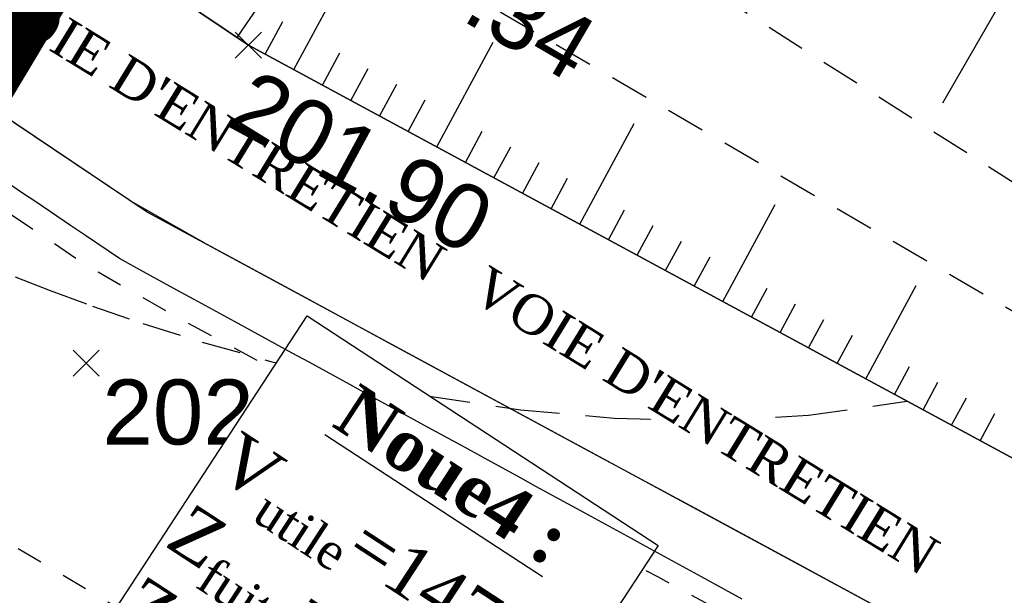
# Model space of a CAD drawing. Extents: x 1616800 to 1632437, y 2248456 to 2251974.
# Tile 165 of 256: x 1617863 to 1617879, y 2251592 to 2251601. Entities that reach past the tile are written whole.
import ezdxf
from ezdxf.enums import TextEntityAlignment as Align

# ---------------------------------------------------------------- set-up
doc = ezdxf.new("R2010")
doc.units = 0
doc.header["$LTSCALE"] = 2
doc.header["$PDMODE"] = 3
doc.header["$PDSIZE"] = 0.2
for name, pattern in [('CACHEx2', [0.75, 0.5, -0.25]), ('FOSSE', [0.5, 0.3, -0.2]), ('Grille', [0.4, 0.2, -0.2])]:
    doc.linetypes.add(name, pattern=pattern)
doc.layers.get('0').update_dxf_attribs({"linetype": 'CONTINUOUS'})
for name, color, linetype in [('0000-PAP-PROFIL EN TRAVERS DE PRINCIPE', 7, 'CONTINUOUS'), ('0000-VALORIS-NOUE DERIV BASSIN', 7, 'CONTINUOUS'), ('0000-VALORIS-NOUE DERIV BASSIN EAU MAX RETENTION', 140, 'CONTINUOUS'), ('0000-VALORIS-NOUE DERIV BASSIN TEXTE ET COTES', 1, 'CONTINUOUS'), ('X-PTS TOPO-TEXTE TOPOALT', 8, 'CONTINUOUS'), ('X-PTS TOPO-TOPOPOINT', 8, 'CONTINUOUS'), ('Y-FDP TOPO-CN_1_00', 8, 'FOSSE'), ('Y-FDP TOPO-TOP_AXE_FOSSE', 8, 'CONTINUOUS'), ('Y-FDP TOPO-TOP_BARBULE', 8, 'CONTINUOUS'), ('Y-FDP TOPO-TOP_TALUS', 8, 'CONTINUOUS')]:
    doc.layers.add(name, color=color, linetype=linetype)
doc.styles.get("Standard").update_dxf_attribs({"font": 'arial.ttf'})
doc.styles.add('TIME', font='times.ttf')

# ---------------------------------------------------------------- blocks, each defined once
blk = doc.blocks.new('TCPOINT_C')
at = {"color": 0}
blk.add_point((0, 0), dxfattribs=at)
at = {"layer": 'X-PTS TOPO-TEXTE TOPOALT'}
blk.add_attdef('ALT', text='', height=0.75, dxfattribs=at).set_placement((0.5, 0.09), align=Align.MIDDLE_LEFT)
blk = doc.blocks.new('TCPOINT')
at = {"color": 0}
blk.add_point((0, 0), dxfattribs=at)
at = {"layer": 'X-PTS TOPO-TEXTE TOPOALT'}
blk.add_attdef('ALT', text='', height=0.75, dxfattribs=at).set_placement((0.25, -0.25), align=Align.TOP_LEFT)

msp = doc.modelspace()

# ---------------------------------------------------------------- linework, layer by layer
at = {"layer": 'Y-FDP TOPO-TOP_BARBULE'}
for p, q in [((1617878.467, 2251601.4122), (1617877.5844, 2251599.8823)), ((1617872.0075, 2251598.0217), (1617872.8455, 2251599.5728)), ((1617870.2479, 2251598.9724), (1617870.5068, 2251599.4516)), ((1617870.6878, 2251598.7347), (1617870.9448, 2251599.2104)), ((1617871.1277, 2251598.497), (1617871.3829, 2251598.9693)), ((1617871.5676, 2251598.2594), (1617871.8209, 2251598.7282)), ((1617874.207, 2251596.8333), (1617875.0139, 2251598.3268)), ((1617872.4474, 2251597.784), (1617872.6969, 2251598.2459)), ((1617872.8873, 2251597.5463), (1617873.135, 2251598.0048)), ((1617873.3272, 2251597.3087), (1617873.573, 2251597.7636)), ((1617873.7671, 2251597.071), (1617874.011, 2251597.5225)), ((1617874.6469, 2251596.5957), (1617874.8871, 2251597.0402)), ((1617876.4065, 2251595.645), (1617877.1822, 2251597.0807)), ((1617875.0868, 2251596.358), (1617875.3251, 2251596.7991)), ((1617875.5267, 2251596.1203), (1617875.7632, 2251596.558)), ((1617875.9666, 2251595.8826), (1617876.2012, 2251596.3168)), ((1617876.8464, 2251595.4073), (1617877.0772, 2251595.8346)), ((1617877.2863, 2251595.1696), (1617877.5153, 2251595.5934)), ((1617877.7262, 2251594.932), (1617877.9533, 2251595.3523)), ((1617878.1661, 2251594.6943), (1617878.3913, 2251595.1112))]:
    msp.add_line(p, q, dxfattribs=at)

# ---------------------------------------------------------------- block references
at = {"layer": 'X-PTS TOPO-TOPOPOINT'}
ref = msp.add_blockref('TCPOINT', (1617864.4136, 2251595.886, 202.01), dxfattribs=at)
ref.add_attrib('ALT', '202.01', dxfattribs={"layer": 'X-PTS TOPO-TEXTE TOPOALT', "height": 1, "rotation": 0}).set_placement((1617864.6636, 2251595.636, 202.01), align=Align.TOP_LEFT)

# ---------------------------------------------------------------- texts
at = {"layer": '0000-VALORIS-NOUE DERIV BASSIN TEXTE ET COTES', "insert": (1617866.3465, 2251599.5028), "char_height": 0.6, "attachment_point": 5, "rotation": 328.43463, "style": 'TIME', "bg_fill": 3, "box_fill_scale": 1.2, "bg_fill_color": 256, "bg_fill_transparency": 0}
msp.add_mtext_dynamic_manual_height_columns("\\A1;VOIE D'ENTRETIEN", width=8.031226, gutter_width=10, heights=[0], dxfattribs=at)

# ---------------------------------------------------------------- next in the draw order: linework, layer by layer
at = {"layer": '0000-PAP-PROFIL EN TRAVERS DE PRINCIPE', "color": 1, "linetype": 'CACHEx2', "const_width": 1, "flags": 128}
msp.add_lwpolyline([(1617870.0788, 2251612.2893), (1617847.2102, 2251574.1296)], dxfattribs=at)
at = {"layer": '0000-VALORIS-NOUE DERIV BASSIN', "linetype": 'Grille', "flags": 128}
for points in [[(1617912.2603, 2251568.7042), (1617912.049, 2251568.8281), (1617910.8052, 2251569.5574), (1617909.5613, 2251570.2866), (1617908.4053, 2251570.9647), (1617907.2496, 2251571.6432), (1617905.7857, 2251572.5889), (1617904.3222, 2251573.5351), (1617903.0932, 2251574.3299), (1617901.5306, 2251575.3405), (1617900.1938, 2251576.205), (1617898.8571, 2251577.0695), (1617897.5203, 2251577.934), (1617896.1835, 2251578.7985), (1617894.6322, 2251579.8018), (1617893.0809, 2251580.805), (1617891.6289, 2251581.6926), (1617890.0824, 2251582.6363), (1617888.5359, 2251583.58), (1617886.9894, 2251584.5237), (1617885.443, 2251585.4674), (1617883.8965, 2251586.4111), (1617882.35, 2251587.3548), (1617880.8035, 2251588.2985), (1617879.257, 2251589.2422), (1617877.8926, 2251590.0683), (1617876.3302, 2251590.9124), (1617874.7679, 2251591.7565), (1617873.2055, 2251592.6006), (1617871.6432, 2251593.4447), (1617870.0808, 2251594.2888), (1617868.6183, 2251595.079), (1617867.1558, 2251595.8692), (1617865.6933, 2251596.6594), (1617864.4315, 2251597.3811), (1617863.5613, 2251597.9663), (1617862.6398, 2251598.586), (1617861.7184, 2251599.2056), (1617860.789, 2251599.8306), (1617859.3316, 2251600.8107), (1617857.8741, 2251601.7908), (1617856.4167, 2251602.7709), (1617854.9592, 2251603.751), (1617853.5018, 2251604.7311), (1617852.0443, 2251605.7112), (1617850.5869, 2251606.6913), (1617849.3675, 2251607.4996), (1617847.9723, 2251608.3026), (1617846.5772, 2251609.1057), (1617845.182, 2251609.9087), (1617843.5917, 2251610.824), (1617842.0014, 2251611.7393)], [(1617839.2948, 2251607.3298), (1617905.1504, 2251568.2359), (1617910.0053, 2251565.3896)]]:
    msp.add_lwpolyline(points, dxfattribs=at)
at = {"layer": '0000-VALORIS-NOUE DERIV BASSIN', "flags": 128}
msp.add_lwpolyline([(1617893.7325, 2251581.8126), (1617892.254, 2251582.717), (1617890.7075, 2251583.6606), (1617889.161, 2251584.6043), (1617887.6145, 2251585.548), (1617886.068, 2251586.4917), (1617884.5215, 2251587.4354), (1617882.975, 2251588.3791), (1617881.4286, 2251589.3228), (1617879.8821, 2251590.2665), (1617878.463, 2251591.124), (1617876.9006, 2251591.9681), (1617875.3383, 2251592.8123), (1617873.7759, 2251593.6564), (1617872.2136, 2251594.5005), (1617870.6512, 2251595.3446), (1617869.1887, 2251596.1348), (1617867.7262, 2251596.9249), (1617866.2637, 2251597.7151), (1617865.1011, 2251598.3769), (1617864.2309, 2251598.9621), (1617863.3095, 2251599.5818)], dxfattribs=at)
at = {"layer": '0000-VALORIS-NOUE DERIV BASSIN'}
for points in [[(1617895.2716, 2251584.39, 201.92), (1617880.0786, 2251593.661, 202.03), (1617866.9096, 2251600.776, 201.9), (1617851.7106, 2251610.997, 201.93), (1617828.5476, 2251624.329, 201.75), (1617812.9876, 2251633.215, 201.47), (1617796.7436, 2251642.57, 201.41), (1617779.0456, 2251650.11, 201.2), (1617761.2316, 2251657.723, 201.09), (1617747.6066, 2251662.967, 201.26), (1617717.9686, 2251675.531, 201.13), (1617708.1248, 2251679.1148, 201.0894), (1617697.7246, 2251686.476, 201.04), (1617680.1286, 2251699.646, 200.82), (1617666.5916, 2251709.518, 200.83)], [(1617893.6754, 2251581.8496, 201.92), (1617878.5832, 2251591.0591, 202.03), (1617865.3559, 2251598.2056, 201.9), (1617850.1233, 2251608.4491, 201.93), (1617827.0555, 2251621.7264, 201.75), (1617811.4951, 2251630.6126, 201.47), (1617795.4023, 2251639.8805, 201.41), (1617777.8682, 2251647.3507, 201.2), (1617760.103, 2251654.9429, 201.09), (1617746.482, 2251660.1853, 201.26), (1617716.8693, 2251672.7386, 201.13), (1617706.7202, 2251676.4336, 201.0894), (1617695.9589, 2251684.0503, 201.04), (1617678.3459, 2251697.2331, 200.82), (1617664.7331, 2251707.1604, 200.83)]]:
    msp.add_polyline3d(points, dxfattribs=at)
at = {"layer": '0000-VALORIS-NOUE DERIV BASSIN EAU MAX RETENTION', "elevation": 201.0152, "flags": 128}
msp.add_lwpolyline([(1617874.505, 2251592.2607), (1617873.8802, 2251592.601), (1617873.6526, 2251592.7263), (1617873.031, 2251593.0649), (1617872.8002, 2251593.192), (1617872.1818, 2251593.5288), (1617871.9478, 2251593.6577), (1617871.3327, 2251593.9928), (1617871.0954, 2251594.1234), (1617870.4836, 2251594.4567), (1617870.2431, 2251594.5891), (1617869.6086, 2251594.9348), (1617869.3568, 2251595.0735), (1617868.7259, 2251595.4172), (1617868.4706, 2251595.5578), (1617867.8433, 2251595.8996), (1617867.5844, 2251596.0421), (1617866.9608, 2251596.382), (1617866.6984, 2251596.5265), (1617866.0784, 2251596.8643), (1617865.8124, 2251597.0108), (1617865.1961, 2251597.3466), (1617864.9265, 2251597.4951), (1617864.4065, 2251597.8475), (1617864.1749, 2251598.0028), (1617863.6561, 2251598.3543), (1617863.4234, 2251598.5103), (1617862.9058, 2251598.8611)], dxfattribs=at)
at = {"layer": 'Y-FDP TOPO-CN_1_00', "linetype": 'FOSSE'}
msp.add_lwpolyline([(1617863.3249, 2251597.2123), (1617863.8597, 2251597.0059), (1617864.5107, 2251596.765), (1617865.288, 2251596.4972), (1617866.2016, 2251596.2103), (1617867.2566, 2251595.9144), (1617868.4376, 2251595.6284), (1617869.7246, 2251595.3733), (1617871.0972, 2251595.1704), (1617872.5352, 2251595.0408), (1617874.0185, 2251595.0056), (1617875.5267, 2251595.0859), (1617877.0396, 2251595.3029)], dxfattribs=at)
at = {"layer": 'Y-FDP TOPO-TOP_AXE_FOSSE', "linetype": 'FOSSE', "elevation": 201.34, "flags": 128}
for points in [[(1617601.8186, 2251762.922), (1617610.1506, 2251756.636), (1617629.6276, 2251741.988), (1617650.7276, 2251727.848), (1617668.4526, 2251710.915), (1617681.6206, 2251701.676), (1617699.0136, 2251688.41), (1617708.9996, 2251680.668), (1617719.8336, 2251677.878), (1617748.7516, 2251665.825), (1617762.3456, 2251660.092), (1617781.0436, 2251652.934), (1617799.0036, 2251644.975), (1617815.3806, 2251635.767), (1617830.3196, 2251628.053), (1617853.9176, 2251613.386), (1617868.6136, 2251605.049), (1617881.5356, 2251596.854), (1617897.5646, 2251587.866), (1617911.5046, 2251578.556), (1617923.2046, 2251571.798), (1617941.6916, 2251560.354), (1617955.8166, 2251551.523), (1617969.3786, 2251543.574), (1617981.8546, 2251538.005), (1617999.4726, 2251530.796), (1618011.2156, 2251524.71), (1618031.4966, 2251514.802), (1618044.3006, 2251508.569), (1618060.3096, 2251501.695), (1618069.9096, 2251496.606), (1618077.1396, 2251493.691), (1618078.3956, 2251492.785), (1618078.3956, 2251492.785)], [(1617600.6196, 2251761.017), (1617609.0186, 2251754.94), (1617628.5696, 2251740.863), (1617649.5776, 2251726.58), (1617667.1536, 2251709.962), (1617698.4656, 2251687.431), (1617708.5936, 2251679.832), (1617719.3676, 2251676.48), (1617748.1656, 2251664.214), (1617780.0586, 2251651.492), (1617797.8506, 2251643.441), (1617814.4516, 2251634.395), (1617829.3226, 2251626.401), (1617852.7376, 2251612.188), (1617867.9276, 2251602.952), (1617881.2236, 2251595.195), (1617896.7006, 2251586.358), (1617910.6286, 2251577.168), (1617921.4716, 2251570.879), (1617940.7716, 2251559.213), (1617954.7426, 2251550.028), (1617968.6406, 2251542.538), (1617981.3776, 2251536.875), (1617998.6816, 2251529.02), (1618010.6006, 2251523.098), (1618031.3996, 2251513.411), (1618043.8426, 2251507.316), (1618060.1126, 2251499.876), (1618069.5666, 2251494.908), (1618076.1756, 2251492.383), (1618078.3956, 2251492.785), (1618078.2546, 2251490.49)]]:
    msp.add_lwpolyline(points, dxfattribs=at)
at = {"layer": 'Y-FDP TOPO-TOP_BARBULE'}
for p, q in [((1617867.6085, 2251600.3984), (1617868.5089, 2251602.0649)), ((1617866.739, 2251600.8907), (1617867.0583, 2251601.3656)), ((1617867.1686, 2251600.6361), (1617867.4406, 2251601.1395)), ((1617869.808, 2251599.21), (1617870.6772, 2251600.8189)), ((1617868.0484, 2251600.1607), (1617868.3166, 2251600.6572)), ((1617868.4883, 2251599.9231), (1617868.7547, 2251600.4161)), ((1617868.9282, 2251599.6854), (1617869.1927, 2251600.175)), ((1617869.3681, 2251599.4477), (1617869.6307, 2251599.9338))]:
    msp.add_line(p, q, dxfattribs=at)
at = {"layer": 'Y-FDP TOPO-TOP_TALUS', "elevation": 201.34, "flags": 128}
msp.add_lwpolyline([(1617796.7436, 2251642.57), (1617812.9876, 2251633.215), (1617828.5476, 2251624.329), (1617851.7106, 2251610.997), (1617866.9096, 2251600.776), (1617880.0786, 2251593.661), (1617895.2716, 2251584.39), (1617909.4526, 2251575.219), (1617921.0936, 2251568.394), (1617936.9856, 2251558.959), (1617953.5626, 2251548.58), (1617966.9346, 2251539.921), (1617980.2206, 2251535.119), (1617997.6596, 2251527.579), (1618012.1916, 2251520.535), (1618029.7006, 2251512.302), (1618043.4496, 2251505.823), (1618057.1006, 2251498.218), (1618068.8556, 2251493.307), (1618074.8396, 2251491.679), (1618075.8056, 2251490.367)], dxfattribs=at)

# ---------------------------------------------------------------- next in the draw order: block references
at = {"layer": 'X-PTS TOPO-TOPOPOINT'}
ref = msp.add_blockref('TCPOINT_C', (1617867.9276, 2251602.952, 200.34), dxfattribs=dict(at, rotation=329.7403475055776))
ref.add_attrib('ALT', '200.34', dxfattribs={"layer": 'X-PTS TOPO-TEXTE TOPOALT', "height": 1, "rotation": 329.74035}).set_placement((1617868.4048, 2251602.7778, 200.34), align=Align.MIDDLE_LEFT)
ref = msp.add_blockref('TCPOINT', (1617866.9096, 2251600.776, 201.9), dxfattribs=dict(at, rotation=331.6183565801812))
ref.add_attrib('ALT', '201.90', dxfattribs={"layer": 'X-PTS TOPO-TEXTE TOPOALT', "height": 1, "rotation": 331.61836}).set_placement((1617867.0107, 2251600.4372, 201.9), align=Align.TOP_LEFT)

# ---------------------------------------------------------------- next in the draw order: texts
at = {"layer": '0000-VALORIS-NOUE DERIV BASSIN TEXTE ET COTES', "insert": (1617873.9362, 2251594.9984), "char_height": 0.6, "attachment_point": 5, "rotation": 328.43463, "style": 'TIME', "bg_fill": 3, "box_fill_scale": 1.2, "bg_fill_color": 256, "bg_fill_transparency": 0}
msp.add_mtext_dynamic_manual_height_columns("\\A1;VOIE D'ENTRETIEN", width=8.031226, gutter_width=10, heights=[0], dxfattribs=at)

# ---------------------------------------------------------------- next in the draw order: texts
at = {"layer": '0000-VALORIS-NOUE DERIV BASSIN EAU MAX RETENTION', "insert": (1617868.8205, 2251592.26), "char_height": 0.8, "attachment_point": 5, "rotation": 326.83935, "style": 'TIME', "bg_fill": 19, "box_fill_scale": 1.52, "bg_fill_color": 256, "bg_fill_transparency": 0}
msp.add_mtext_dynamic_manual_height_columns('\\A1;{\\fTimes New Roman|b1|i0|c0|p18;\\LNoue4 :\\P}V{\\H0.7x;\\S^ utile;}=147m{\\H0.7x;\\S3^ ;}\\PZ{\\H0.7x;\\S^ fuite;}=200.52\\PZ{\\H0.7x;\\S^ PHE;}=201.02', width=5.619001, gutter_width=10, heights=[0], dxfattribs=at)

# ---------------------------------------------------------------- next in the draw order: linework, layer by layer
at = {"layer": '0000-VALORIS-NOUE DERIV BASSIN EAU MAX RETENTION', "elevation": 201.0152, "flags": 128}
msp.add_lwpolyline([(1617874.505, 2251592.2607), (1617873.8802, 2251592.601), (1617873.6526, 2251592.7263), (1617873.031, 2251593.0649), (1617872.8002, 2251593.192), (1617872.1818, 2251593.5288), (1617871.9478, 2251593.6577), (1617871.3327, 2251593.9928), (1617871.0954, 2251594.1234), (1617870.4836, 2251594.4567), (1617870.2431, 2251594.5891), (1617869.6086, 2251594.9348), (1617869.3568, 2251595.0735), (1617868.7259, 2251595.4172), (1617868.4706, 2251595.5578), (1617867.8433, 2251595.8996), (1617867.5844, 2251596.0421), (1617866.9608, 2251596.382), (1617866.6984, 2251596.5265), (1617866.0784, 2251596.8643), (1617865.8124, 2251597.0108), (1617865.1961, 2251597.3466), (1617864.9265, 2251597.4951), (1617864.4065, 2251597.8475), (1617864.1749, 2251598.0028), (1617863.6561, 2251598.3543), (1617863.4234, 2251598.5103), (1617862.9058, 2251598.8611)], dxfattribs=at)

doc.saveas('drawing.dxf')
